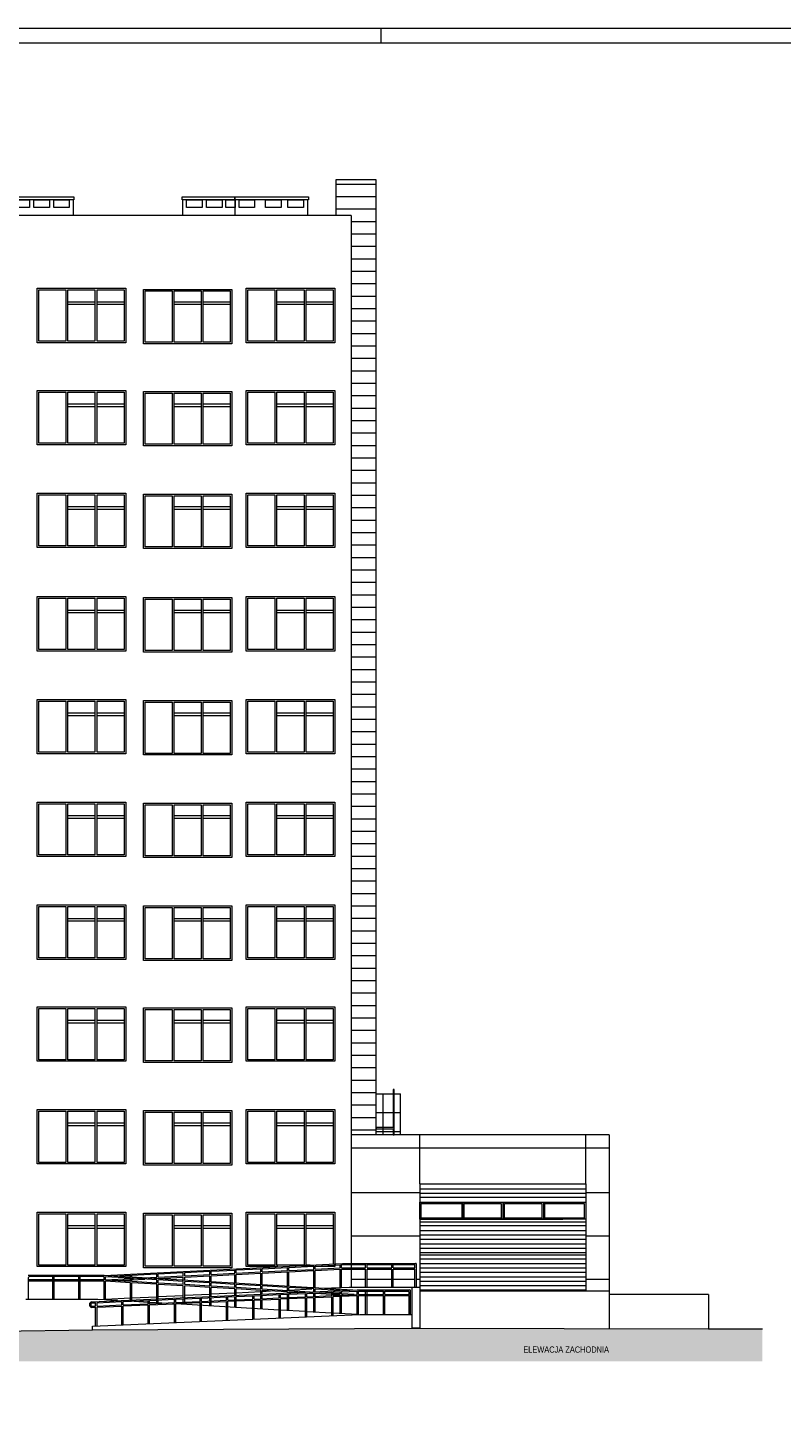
# Paper-space layout 'A-16 INWENTARYZACJA - ELEWACJE' of a CAD drawing. Header units: millimetres. Extents: x 0 to 1100, y 0 to 900.
# Tile 11 of 20: x 447 to 689, y 450 to 900. Entities that reach past the tile are written whole.
import ezdxf
from ezdxf.xclip import XClip

# ---------------------------------------------------------------- set-up
doc = ezdxf.new("R2010")
doc.units = ezdxf.units.MM
doc.header["$MEASUREMENT"] = 0
doc.header["$XCLIPFRAME"] = 0
for name, color, linetype, lineweight in [('A_Arkusz_Nr_pióra__1', 7, 'Continuous', 20), ('A_opis_Nr_pióra__1', 7, 'Continuous', 20), ('A_ściany_Nr_pióra__1', 7, 'Continuous', 20), ('A_ściany_Nr_pióra__2', 8, 'Continuous', 13), ('A_ściany_Nr_pióra__3', 252, 'Continuous', 13)]:
    doc.layers.add(name, color=color, linetype=linetype, lineweight=lineweight)
doc.layers.add('A_Arkusz_Nr_pióra__237', color=7, linetype='Continuous', lineweight=5, true_color=0x343434)
doc.layers.add('A_ściany', color=7, linetype='Continuous')
doc.styles.add('STYL_AUTOMATYCZNY_2', font='ARIALN.TTF')

# ---------------------------------------------------------------- blocks, each defined once
blk = doc.blocks.new('Rysunek_3_3', base_point=(-1601.89, 1777.84))
at = {"layer": 'A_ściany', "linetype": 'Continuous', "lineweight": 13}
h = blk.add_hatch(dxfattribs=at)
h.set_pattern_fill('BONIE_0003', color=8, style=0, pattern_type=2)
h.set_pattern_definition([(0, (-1601.887, 1777.8392), (0, 4), [])])
h.paths.add_polyline_path([(558.38, 851.25), (545.36, 851.25), (545.36, 839.74), (550.38, 839.74), (550.38, 544.25), (558.38, 544.25)])
blk.add_hatch(color=8, dxfattribs=at).paths.add_polyline_path([(330.73, 479.86), (29.9, 479.86), (29.9, 471.44), (682.46, 471.44), (682.46, 481.96), (572.42, 482.14), (467.21, 481.51)])
at = {"layer": 'A_ściany_Nr_pióra__1', "color": 7, "linetype": 'Continuous', "lineweight": 20}
for p, q in [((558.38, 851.25), (545.36, 851.25)), ((545.36, 851.25), (545.36, 839.74)), ((558.38, 544.25), (558.38, 851.25)), ((550.38, 839.74), (81.98, 839.74)), ((550.38, 839.74), (550.38, 502.91)), ((550.38, 786.98), (550.38, 756.98)), ((633.16, 544.25), (550.38, 544.25)), ((633.16, 544.25), (633.16, 481.91)), ((550.38, 502.51), (550.38, 501.47)), ((550.38, 501.07), (550.38, 495.32)), ((541.21, 494.9), (549.67, 495.32)), ((549.67, 495.32), (572.42, 495.32)), ((569.85, 495.32), (569.85, 482.14)), ((572.42, 495.32), (572.42, 482.14)), ((468.96, 491.33), (445.87, 491.33)), ((475.29, 490.96), (468.96, 491.33)), ((469.62, 491.29), (470.95, 491.36)), ((471.42, 491.38), (479.41, 491.79)), ((485.1, 490.38), (479.13, 490.73)), ((479.88, 491.81), (487.91, 492.21)), ((488.37, 492.24), (496.41, 492.64)), ((496.87, 492.66), (504.91, 493.07)), ((505.37, 493.09), (512.93, 493.47)), ((513.39, 493.5), (521.29, 493.89)), ((521.75, 493.92), (524.4, 494.05)), ((528.15, 494.24), (529.85, 494.32)), ((530.31, 494.35), (537.7, 494.72)), ((633.16, 493.95), (572.42, 493.95)), ((665.1, 492.86), (633.16, 492.86)), ((665.1, 492.86), (665.1, 481.91)), ((467.21, 482.68), (553.07, 486.46)), ((489.52, 490.12), (485.57, 490.36)), ((493.54, 489.89), (492.92, 489.92)), ((527.2, 487.91), (494, 489.86)), ((535.65, 487.42), (527.66, 487.89)), ((544.11, 486.92), (536.11, 487.39)), ((552.41, 486.43), (544.57, 486.89)), ((553.07, 486.46), (569.85, 486.46)), ((330.73, 479.86), (467.21, 481.51)), ((467.21, 481.51), (467.21, 482.68)), ((467.21, 481.51), (572.42, 482.14)), ((572.42, 482.14), (569.85, 482.14)), ((572.42, 482.14), (665.1, 481.91)), ((665.1, 481.91), (682.46, 481.91))]:
    blk.add_line(p, q, dxfattribs=at)
at = {"layer": 'A_ściany_Nr_pióra__2', "color": 8, "linetype": 'Continuous', "lineweight": 13}
for p, q in [((461.09, 839.74), (461.09, 844.74)), ((496.29, 839.74), (496.29, 844.74)), ((513.11, 839.74), (513.11, 844.74)), ((536.41, 839.74), (536.41, 844.74)), ((558.38, 557.4), (566.14, 557.4)), ((560.63, 544.25), (560.63, 557.4)), ((566.14, 544.25), (566.14, 557.4)), ((558.38, 551.41), (566.14, 551.41)), ((558.38, 545.33), (566.14, 545.33)), ((572.42, 528.44), (572.42, 544.25)), ((625.66, 528.44), (625.66, 544.25)), ((633.16, 539.9), (550.38, 539.9)), ((572.42, 525.62), (550.38, 525.62)), ((633.16, 525.62), (625.66, 525.62)), ((572.42, 511.66), (550.38, 511.66)), ((633.16, 511.66), (625.66, 511.66)), ((470.95, 499.05), (547.58, 502.91)), ((479.88, 499.1), (487.91, 499.51)), ((487.91, 498.47), (487.91, 499.51)), ((488.37, 499.53), (496.41, 499.94)), ((488.37, 498.49), (488.37, 499.53)), ((496.41, 498.89), (496.41, 499.94)), ((496.87, 499.96), (504.91, 500.36)), ((496.87, 498.92), (496.87, 499.96)), ((504.91, 499.32), (504.91, 500.36)), ((505.37, 500.39), (512.93, 500.77)), ((505.37, 499.34), (505.37, 500.39)), ((505.37, 499.34), (512.93, 499.72)), ((512.93, 499.72), (512.93, 500.77)), ((513.39, 500.79), (521.29, 501.19)), ((513.39, 499.75), (513.39, 500.79)), ((513.39, 499.75), (521.29, 500.15)), ((513.39, 499.35), (521.29, 499.75)), ((521.29, 500.15), (521.29, 501.19)), ((521.29, 496.07), (521.29, 499.75)), ((521.75, 501.21), (529.85, 501.62)), ((521.75, 500.17), (521.75, 501.21)), ((521.75, 500.17), (529.85, 500.58)), ((521.75, 499.77), (529.85, 500.18)), ((521.75, 496.04), (521.75, 499.77)), ((529.85, 500.58), (529.85, 501.62)), ((529.85, 495.56), (529.85, 500.18)), ((530.31, 501.64), (538.32, 502.04)), ((530.31, 500.6), (530.31, 501.64)), ((530.31, 500.6), (538.32, 501)), ((530.31, 500.2), (538.32, 500.61)), ((530.31, 495.54), (530.31, 500.2)), ((538.32, 501), (538.32, 502.04)), ((538.32, 495.07), (538.32, 500.61)), ((538.78, 502.07), (546.78, 502.47)), ((538.78, 501.03), (538.78, 502.07)), ((538.78, 501.03), (546.78, 501.43)), ((538.78, 500.63), (546.78, 501.03)), ((538.78, 495.04), (538.78, 500.63)), ((546.78, 501.43), (546.78, 502.47)), ((546.78, 495.18), (546.78, 501.03)), ((547.24, 502.49), (547.58, 502.51)), ((547.24, 501.45), (547.24, 502.49)), ((547.24, 501.45), (547.58, 501.47)), ((547.24, 501.05), (547.58, 501.07)), ((547.24, 495.2), (547.24, 501.05)), ((547.58, 502.91), (570.98, 502.91)), ((547.58, 502.51), (554.97, 502.51)), ((547.58, 501.47), (554.97, 501.47)), ((547.58, 501.07), (554.97, 501.07)), ((554.97, 501.47), (554.97, 502.51)), ((554.97, 495.31), (554.97, 501.07)), ((555.43, 501.47), (555.43, 502.51)), ((555.43, 502.51), (563.35, 502.51)), ((555.43, 501.47), (563.35, 501.47)), ((555.43, 495.32), (555.43, 501.07)), ((555.43, 501.07), (563.35, 501.07)), ((563.35, 501.47), (563.35, 502.51)), ((563.35, 495.31), (563.35, 501.07)), ((563.82, 501.47), (563.82, 502.51)), ((563.82, 502.51), (570.52, 502.51)), ((563.82, 501.47), (570.82, 501.47)), ((563.82, 495.32), (563.82, 501.07)), ((563.82, 501.07), (570.82, 501.07)), ((570.82, 501.47), (570.82, 502.21)), ((570.82, 495.31), (570.82, 501.07)), ((571.28, 495.32), (571.28, 502.61)), ((470.95, 499.05), (446.53, 499.05)), ((446.69, 491.33), (446.69, 498.35)), ((454.48, 497.61), (446.69, 497.61)), ((454.48, 497.22), (446.69, 497.22)), ((470.71, 498.65), (446.99, 498.65)), ((454.48, 491.33), (454.48, 498.65)), ((454.95, 491.33), (454.95, 498.65)), ((462.83, 497.61), (454.95, 497.61)), ((462.83, 497.22), (454.95, 497.22)), ((462.83, 491.33), (462.83, 498.65)), ((463.29, 491.33), (463.29, 498.65)), ((470.95, 497.61), (463.29, 497.61)), ((470.96, 497.22), (463.29, 497.22)), ((550.91, 494.33), (470.46, 499.05)), ((470.95, 498.64), (470.71, 498.65)), ((470.95, 497.61), (470.95, 498.64)), ((470.95, 497.61), (470.95, 497.61)), ((470.95, 491.22), (470.95, 497.22)), ((479.41, 498.14), (471.42, 498.61)), ((471.42, 497.57), (471.42, 498.61)), ((471.42, 497.64), (479.41, 498.04)), ((479.41, 497.1), (471.42, 497.57)), ((471.42, 491.19), (471.42, 497.16)), ((479.41, 496.69), (471.42, 497.16)), ((474.32, 498.82), (479.41, 499.08)), ((474.45, 497.39), (479.41, 497.64)), ((479.41, 498.52), (479.41, 499.08)), ((479.41, 497.1), (479.41, 498.14)), ((479.41, 491.14), (479.41, 496.69)), ((479.88, 498.5), (479.88, 499.1)), ((479.88, 497.07), (479.88, 498.12)), ((487.91, 497.64), (479.88, 498.12)), ((479.88, 498.06), (480.37, 498.09)), ((479.88, 497.66), (484.01, 497.87)), ((487.91, 496.6), (479.88, 497.07)), ((487.91, 496.19), (479.88, 496.67)), ((479.88, 491.16), (479.88, 496.67)), ((483.87, 498.26), (487.91, 498.47)), ((487.51, 498.05), (487.91, 498.07)), ((487.91, 498.03), (487.91, 498.07)), ((487.91, 496.6), (487.91, 497.64)), ((487.91, 491.52), (487.91, 496.19)), ((488.37, 498.49), (496.41, 498.89)), ((488.37, 498.09), (496.41, 498.5)), ((488.37, 498), (488.37, 498.09)), ((488.37, 496.57), (488.37, 497.62)), ((496.41, 497.14), (488.37, 497.62)), ((496.41, 496.1), (488.37, 496.57)), ((488.37, 491.54), (488.37, 496.17)), ((496.41, 495.69), (488.37, 496.17)), ((496.41, 497.53), (496.41, 498.5)), ((496.41, 496.1), (496.41, 497.14)), ((496.41, 491.9), (496.41, 495.69)), ((496.87, 498.92), (504.91, 499.32)), ((496.87, 498.52), (504.91, 498.92)), ((496.87, 497.5), (496.87, 498.52)), ((496.87, 496.08), (496.87, 497.12)), ((504.91, 496.64), (496.87, 497.12)), ((504.91, 495.6), (496.87, 496.08)), ((496.87, 491.92), (496.87, 495.67)), ((504.91, 495.19), (496.87, 495.67)), ((504.91, 497.03), (504.91, 498.92)), ((504.91, 495.6), (504.91, 496.64)), ((504.91, 492.28), (504.91, 495.19)), ((505.37, 498.95), (512.93, 499.33)), ((505.37, 497), (505.37, 498.95)), ((505.37, 495.58), (505.37, 496.62)), ((512.93, 496.17), (505.37, 496.62)), ((512.93, 495.13), (505.37, 495.58)), ((505.37, 492.3), (505.37, 495.17)), ((512.93, 494.72), (505.37, 495.17)), ((512.93, 496.56), (512.93, 499.33)), ((512.93, 495.13), (512.93, 496.17)), ((513.39, 496.53), (513.39, 499.35)), ((513.39, 495.11), (513.39, 496.15)), ((521.29, 495.68), (513.39, 496.15)), ((521.29, 494.64), (513.39, 495.11)), ((521.29, 494.64), (521.29, 495.68)), ((521.75, 494.61), (521.75, 495.66)), ((529.85, 495.18), (521.75, 495.66)), ((529.85, 494.14), (529.85, 495.18)), ((530.31, 494.11), (530.31, 495.15)), ((538.32, 494.68), (530.31, 495.15)), ((554.97, 497.71), (550.38, 497.71)), ((563.35, 497.71), (555.43, 497.71)), ((570.82, 497.71), (563.82, 497.71)), ((572.42, 497.71), (571.28, 497.71)), ((633.16, 497.71), (625.66, 497.71)), ((467.02, 490.59), (552.25, 494.39)), ((468.69, 490.27), (476.67, 490.63)), ((476.67, 489.55), (476.67, 490.63)), ((477.13, 490.65), (485.1, 491)), ((477.13, 489.57), (477.13, 490.65)), ((479.41, 490.72), (479.41, 490.75)), ((479.88, 490.69), (479.88, 490.77)), ((485.1, 489.93), (485.1, 491)), ((485.57, 491.02), (493.54, 491.38)), ((485.57, 489.95), (485.57, 491.02)), ((487.91, 490.22), (487.91, 491.13)), ((488.37, 490.19), (488.37, 491.15)), ((493.54, 490.3), (493.54, 491.38)), ((494, 491.4), (501.83, 491.74)), ((494, 490.32), (494, 491.4)), ((494, 490.32), (501.83, 490.67)), ((496.41, 490.43), (496.41, 491.5)), ((496.87, 490.45), (496.87, 491.52)), ((501.83, 490.67), (501.83, 491.74)), ((502.29, 491.77), (510.28, 492.12)), ((502.29, 490.69), (502.29, 491.77)), ((502.29, 490.69), (510.28, 491.05)), ((502.29, 490.34), (510.28, 490.7)), ((504.91, 490.81), (504.91, 491.88)), ((505.37, 490.83), (505.37, 491.9)), ((510.28, 491.05), (510.28, 492.12)), ((510.28, 484.58), (510.28, 490.7)), ((510.74, 492.14), (518.74, 492.5)), ((510.74, 491.07), (510.74, 492.14)), ((510.74, 491.07), (518.74, 491.43)), ((510.74, 490.72), (518.74, 491.07)), ((510.74, 484.58), (510.74, 490.72)), ((512.93, 492.64), (512.93, 494.72)), ((512.93, 491.17), (512.93, 492.24)), ((512.93, 488.75), (512.93, 490.82)), ((513.39, 492.66), (513.39, 494.7)), ((521.29, 494.23), (513.39, 494.7)), ((513.39, 491.19), (513.39, 492.26)), ((513.39, 488.72), (513.39, 490.84)), ((518.74, 491.43), (518.74, 492.5)), ((518.74, 484.95), (518.74, 491.07)), ((519.2, 492.52), (527.2, 492.87)), ((519.2, 491.45), (519.2, 492.52)), ((519.2, 491.45), (527.2, 491.8)), ((519.2, 491.09), (527.2, 491.45)), ((519.2, 484.95), (519.2, 491.09)), ((521.29, 493.01), (521.29, 494.23)), ((521.29, 491.54), (521.29, 492.61)), ((521.29, 488.26), (521.29, 491.19)), ((529.85, 494.14), (521.75, 494.61)), ((521.75, 493.03), (521.75, 494.21)), ((529.85, 493.73), (521.75, 494.21)), ((521.75, 491.56), (521.75, 492.63)), ((521.75, 488.23), (521.75, 491.21)), ((527.2, 491.8), (527.2, 492.87)), ((527.2, 485.33), (527.2, 491.45)), ((527.66, 492.89), (535.65, 493.25)), ((527.66, 491.82), (527.66, 492.89)), ((527.66, 491.82), (535.65, 492.18)), ((527.66, 491.47), (535.65, 491.83)), ((527.66, 485.33), (527.66, 491.47)), ((529.85, 493.39), (529.85, 493.73)), ((529.85, 491.92), (529.85, 492.99)), ((529.85, 487.76), (529.85, 491.57)), ((537.12, 493.71), (530.31, 494.11)), ((530.31, 493.41), (530.31, 493.7)), ((533.16, 493.54), (530.31, 493.7)), ((530.31, 491.94), (530.31, 493.01)), ((530.31, 487.73), (530.31, 491.59)), ((535.65, 492.18), (535.65, 493.25)), ((535.65, 485.7), (535.65, 491.83)), ((536.11, 493.27), (544.11, 493.63)), ((536.11, 492.2), (536.11, 493.27)), ((536.11, 492.2), (544.11, 492.55)), ((536.11, 491.85), (544.11, 492.2)), ((536.11, 485.7), (536.11, 491.85)), ((538.32, 493.23), (537, 493.31)), ((538.32, 493.77), (538.32, 494.68)), ((538.32, 492.3), (538.32, 493.23)), ((538.32, 487.26), (538.32, 491.95)), ((538.78, 493.79), (538.78, 494.66)), ((546.78, 494.19), (538.78, 494.66)), ((538.78, 492.32), (538.78, 493.21)), ((544.11, 492.92), (538.78, 493.21)), ((538.78, 487.23), (538.78, 491.97)), ((544.11, 493.3), (540.96, 493.49)), ((544.11, 492.55), (544.11, 493.63)), ((544.11, 486.07), (544.11, 492.2)), ((544.57, 493.65), (552.27, 493.99)), ((544.57, 492.58), (544.57, 493.65)), ((546.78, 493.14), (544.57, 493.27)), ((544.57, 492.58), (552.28, 492.92)), ((546.78, 492.77), (544.57, 492.89)), ((544.57, 492.22), (552.28, 492.57)), ((544.57, 486.07), (544.57, 492.22)), ((546.78, 494.14), (546.78, 494.19)), ((546.78, 493.14), (546.78, 493.75)), ((546.78, 492.67), (546.78, 492.77)), ((546.78, 486.76), (546.78, 492.32)), ((547.24, 494.16), (547.21, 494.16)), ((547.24, 494.16), (547.24, 494.16)), ((547.24, 493.12), (547.24, 493.77)), ((551.34, 492.88), (547.24, 493.12)), ((547.79, 492.72), (547.24, 492.75)), ((547.24, 492.69), (547.24, 492.75)), ((547.24, 486.73), (547.24, 492.34)), ((552.25, 494.39), (569.13, 494.39)), ((552.27, 493.99), (552.28, 493.99)), ((552.28, 492.92), (552.28, 493.99)), ((552.28, 486.44), (552.28, 492.57)), ((552.74, 492.92), (552.74, 493.99)), ((552.74, 493.99), (560.73, 493.99)), ((552.74, 492.92), (554.97, 492.92)), ((552.74, 486.45), (552.74, 492.57)), ((552.74, 492.57), (554.97, 492.57)), ((554.94, 492.57), (560.73, 492.57)), ((554.97, 492.92), (554.97, 493.99)), ((554.97, 492.92), (560.73, 492.92)), ((554.97, 486.44), (554.97, 492.57)), ((555.43, 492.92), (555.43, 493.99)), ((555.43, 486.45), (555.43, 492.57)), ((560.73, 492.92), (560.73, 493.99)), ((560.73, 486.44), (560.73, 492.57)), ((561.19, 492.92), (561.19, 493.99)), ((561.19, 493.99), (568.67, 493.99)), ((561.19, 492.92), (568.97, 492.92)), ((561.19, 486.45), (561.19, 492.57)), ((561.19, 492.57), (568.97, 492.57)), ((568.97, 492.92), (568.97, 493.69)), ((568.97, 486.44), (568.97, 492.57)), ((569.43, 486.45), (569.43, 494.09)), ((467.02, 489.12), (468.23, 489.18)), ((467.02, 488.77), (468.23, 488.83)), ((467.03, 490.2), (468.23, 490.25)), ((468.23, 489.18), (468.23, 490.25)), ((468.23, 482.73), (468.23, 488.83)), ((468.69, 489.2), (468.69, 490.27)), ((468.69, 489.2), (476.67, 489.55)), ((468.69, 488.85), (476.67, 489.2)), ((468.69, 482.73), (468.69, 488.85)), ((476.67, 483.1), (476.67, 489.2)), ((477.13, 489.57), (485.1, 489.93)), ((477.13, 489.22), (485.1, 489.58)), ((477.13, 483.1), (477.13, 489.22)), ((485.1, 483.47), (485.1, 489.58)), ((485.57, 489.95), (493.54, 490.3)), ((485.57, 489.6), (493.54, 489.95)), ((485.57, 483.47), (485.57, 489.6)), ((493.54, 483.84), (493.54, 489.95)), ((494, 489.97), (501.83, 490.32)), ((494, 483.84), (494, 489.97)), ((496.41, 489.72), (496.41, 490.08)), ((496.87, 489.69), (496.87, 490.1)), ((501.83, 484.21), (501.83, 490.32)), ((502.29, 484.21), (502.29, 490.34)), ((504.91, 489.22), (504.91, 490.46)), ((505.37, 489.19), (505.37, 490.48))]:
    blk.add_line(p, q, dxfattribs=at)
at = {"layer": 'A_ściany_Nr_pióra__2', "color": 8, "linetype": 'Continuous', "lineweight": 13, "flags": 128}
for points in [[(461.29, 844.74), (433.99, 844.74), (433.99, 845.74), (461.29, 845.74)], [(441.99, 844.74), (446.99, 844.74), (446.99, 842.34), (441.99, 842.34)], [(448.39, 844.74), (453.39, 844.74), (453.39, 842.34), (448.39, 842.34)], [(454.79, 844.74), (459.79, 844.74), (459.79, 842.34), (454.79, 842.34)], [(512.91, 844.74), (496.09, 844.74), (496.09, 845.74), (512.91, 845.74)], [(497.49, 844.74), (502.49, 844.74), (502.49, 842.34), (497.49, 842.34)], [(503.89, 844.74), (508.89, 844.74), (508.89, 842.34), (503.89, 842.34)], [(510.07, 844.74), (513.11, 844.74), (513.11, 842.34), (510.07, 842.34)], [(536.61, 844.74), (512.91, 844.74), (512.91, 845.74), (536.61, 845.74)], [(514.31, 844.74), (519.31, 844.74), (519.31, 842.34), (514.31, 842.34)], [(522.86, 844.74), (527.86, 844.74), (527.86, 842.34), (522.86, 842.34)], [(530.01, 844.74), (535.01, 844.74), (535.01, 842.34), (530.01, 842.34)], [(558.38, 546.11), (563.83, 546.11), (563.83, 544.25), (564.19, 544.25), (564.19, 558.82), (563.83, 558.82), (563.83, 546.63), (558.38, 546.63)]]:
    blk.add_lwpolyline(points, close=True, dxfattribs=at)
at = {"layer": 'A_ściany_Nr_pióra__2', "color": 8, "linetype": 'Continuous', "lineweight": 13}
for centre, radius, start, end in [((570.52, 502.21), 0.3, 0, 90), ((570.98, 502.61), 0.3, 0, 90), ((446.99, 498.35), 0.3, 90, 180), ((467.2, 489.68), 0.929, 101.686, 258.314), ((568.67, 493.69), 0.3, 0, 90), ((569.13, 494.09), 0.3, 0, 90), ((467.22, 489.66), 0.567, 108.8588, 251.1412)]:
    blk.add_arc(centre, radius, start, end, dxfattribs=at)
at = {"layer": 'A_ściany_Nr_pióra__3', "color": 252, "linetype": 'Continuous', "lineweight": 13}
for p, q in [((449.44, 816.33), (477.94, 816.33)), ((449.44, 798.83), (449.44, 816.33)), ((449.96, 799.36), (449.96, 815.81)), ((449.96, 815.81), (458.68, 815.81)), ((458.68, 815.81), (458.68, 799.36)), ((459.33, 799.36), (459.33, 815.81)), ((459.33, 815.81), (468.04, 815.81)), ((468.04, 815.81), (468.04, 799.36)), ((468.69, 799.36), (468.69, 815.81)), ((468.69, 815.81), (477.41, 815.81)), ((477.41, 815.81), (477.41, 799.36)), ((477.94, 816.33), (477.94, 798.83)), ((483.59, 798.5), (483.59, 816)), ((483.59, 816), (511.96, 816)), ((484.12, 799.03), (484.12, 815.48)), ((484.12, 815.48), (492.79, 815.48)), ((492.79, 815.48), (492.79, 799.03)), ((493.44, 799.03), (493.44, 815.48)), ((493.44, 815.48), (502.11, 815.48)), ((502.11, 815.48), (502.11, 799.03)), ((502.76, 799.03), (502.76, 815.48)), ((502.76, 815.48), (511.44, 815.48)), ((511.44, 815.48), (511.44, 799.03)), ((511.96, 816), (511.96, 798.5)), ((516.6, 816.33), (545.1, 816.33)), ((516.6, 798.83), (516.6, 816.33)), ((517.12, 799.36), (517.12, 815.81)), ((517.12, 815.81), (525.84, 815.81)), ((525.84, 815.81), (525.84, 799.36)), ((526.49, 799.36), (526.49, 815.81)), ((526.49, 815.81), (535.21, 815.81)), ((535.21, 815.81), (535.21, 799.36)), ((535.86, 799.36), (535.86, 815.81)), ((535.86, 815.81), (544.57, 815.81)), ((544.57, 815.81), (544.57, 799.36)), ((545.1, 816.33), (545.1, 798.83)), ((468.04, 811.91), (459.33, 811.91)), ((468.04, 811.11), (459.33, 811.11)), ((477.41, 811.91), (468.69, 811.91)), ((477.41, 811.11), (468.69, 811.11)), ((502.11, 811.91), (493.44, 811.91)), ((502.11, 811.11), (493.44, 811.11)), ((511.44, 811.91), (502.76, 811.91)), ((511.44, 811.11), (502.76, 811.11)), ((535.21, 811.91), (526.49, 811.91)), ((535.21, 811.11), (526.49, 811.11)), ((544.57, 811.91), (535.86, 811.91)), ((544.57, 811.11), (535.86, 811.11)), ((477.94, 798.83), (449.44, 798.83)), ((458.68, 799.36), (449.96, 799.36)), ((468.04, 799.36), (459.33, 799.36)), ((477.41, 799.36), (468.69, 799.36)), ((511.96, 798.5), (483.59, 798.5)), ((492.79, 799.03), (484.12, 799.03)), ((502.11, 799.03), (493.44, 799.03)), ((511.44, 799.03), (502.76, 799.03)), ((545.1, 798.83), (516.6, 798.83)), ((525.84, 799.36), (517.12, 799.36)), ((535.21, 799.36), (526.49, 799.36)), ((544.57, 799.36), (535.86, 799.36)), ((449.44, 783.48), (477.94, 783.48)), ((449.44, 765.98), (449.44, 783.48)), ((477.94, 783.48), (477.94, 765.98)), ((483.59, 765.65), (483.59, 783.15)), ((483.59, 783.15), (511.96, 783.15)), ((511.96, 783.15), (511.96, 765.65)), ((516.6, 783.48), (545.1, 783.48)), ((516.6, 765.98), (516.6, 783.48)), ((545.1, 783.48), (545.1, 765.98)), ((449.96, 766.51), (449.96, 782.96)), ((449.96, 782.96), (458.68, 782.96)), ((458.68, 782.96), (458.68, 766.51)), ((459.33, 766.51), (459.33, 782.96)), ((459.33, 782.96), (468.04, 782.96)), ((468.04, 779.06), (459.33, 779.06)), ((468.04, 782.96), (468.04, 766.51)), ((468.69, 766.51), (468.69, 782.96)), ((468.69, 782.96), (477.41, 782.96)), ((477.41, 779.06), (468.69, 779.06)), ((477.41, 782.96), (477.41, 766.51)), ((484.12, 766.18), (484.12, 782.63)), ((484.12, 782.63), (492.79, 782.63)), ((492.79, 782.63), (492.79, 766.18)), ((493.44, 766.18), (493.44, 782.63)), ((493.44, 782.63), (502.11, 782.63)), ((502.11, 779.06), (493.44, 779.06)), ((502.11, 782.63), (502.11, 766.18)), ((502.76, 766.18), (502.76, 782.63)), ((502.76, 782.63), (511.44, 782.63)), ((511.44, 779.06), (502.76, 779.06)), ((511.44, 782.63), (511.44, 766.18)), ((517.12, 766.51), (517.12, 782.96)), ((517.12, 782.96), (525.84, 782.96)), ((525.84, 782.96), (525.84, 766.51)), ((526.49, 766.51), (526.49, 782.96)), ((526.49, 782.96), (535.21, 782.96)), ((535.21, 779.06), (526.49, 779.06)), ((535.21, 782.96), (535.21, 766.51)), ((535.86, 766.51), (535.86, 782.96)), ((535.86, 782.96), (544.57, 782.96)), ((544.57, 779.06), (535.86, 779.06)), ((544.57, 782.96), (544.57, 766.51)), ((468.04, 778.26), (459.33, 778.26)), ((477.41, 778.26), (468.69, 778.26)), ((502.11, 778.26), (493.44, 778.26)), ((511.44, 778.26), (502.76, 778.26)), ((535.21, 778.26), (526.49, 778.26)), ((544.57, 778.26), (535.86, 778.26)), ((477.94, 765.98), (449.44, 765.98)), ((458.68, 766.51), (449.96, 766.51)), ((468.04, 766.51), (459.33, 766.51)), ((477.41, 766.51), (468.69, 766.51)), ((511.96, 765.65), (483.59, 765.65)), ((492.79, 766.18), (484.12, 766.18)), ((502.11, 766.18), (493.44, 766.18)), ((511.44, 766.18), (502.76, 766.18)), ((545.1, 765.98), (516.6, 765.98)), ((525.84, 766.51), (517.12, 766.51)), ((535.21, 766.51), (526.49, 766.51)), ((544.57, 766.51), (535.86, 766.51)), ((449.44, 750.51), (477.94, 750.51)), ((449.44, 733.01), (449.44, 750.51)), ((449.96, 733.53), (449.96, 749.98)), ((449.96, 749.98), (458.68, 749.98)), ((458.68, 749.98), (458.68, 733.53)), ((459.33, 733.53), (459.33, 749.98)), ((459.33, 749.98), (468.04, 749.98)), ((468.04, 749.98), (468.04, 733.53)), ((468.69, 733.53), (468.69, 749.98)), ((468.69, 749.98), (477.41, 749.98)), ((477.41, 749.98), (477.41, 733.53)), ((477.94, 750.51), (477.94, 733.01)), ((483.59, 732.68), (483.59, 750.18)), ((483.59, 750.18), (511.96, 750.18)), ((484.12, 733.2), (484.12, 749.65)), ((484.12, 749.65), (492.79, 749.65)), ((492.79, 749.65), (492.79, 733.2)), ((493.44, 733.2), (493.44, 749.65)), ((493.44, 749.65), (502.11, 749.65)), ((502.11, 749.65), (502.11, 733.2)), ((502.76, 733.2), (502.76, 749.65)), ((502.76, 749.65), (511.44, 749.65)), ((511.44, 749.65), (511.44, 733.2)), ((511.96, 750.18), (511.96, 732.68)), ((516.6, 750.51), (545.1, 750.51)), ((516.6, 733.01), (516.6, 750.51)), ((517.12, 733.53), (517.12, 749.98)), ((517.12, 749.98), (525.84, 749.98)), ((525.84, 749.98), (525.84, 733.53)), ((526.49, 733.53), (526.49, 749.98)), ((526.49, 749.98), (535.21, 749.98)), ((535.21, 749.98), (535.21, 733.53)), ((535.86, 733.53), (535.86, 749.98)), ((535.86, 749.98), (544.57, 749.98)), ((544.57, 749.98), (544.57, 733.53)), ((545.1, 750.51), (545.1, 733.01)), ((468.04, 746.08), (459.33, 746.08)), ((468.04, 745.28), (459.33, 745.28)), ((477.41, 746.08), (468.69, 746.08)), ((477.41, 745.28), (468.69, 745.28)), ((502.11, 746.08), (493.44, 746.08)), ((502.11, 745.28), (493.44, 745.28)), ((511.44, 746.08), (502.76, 746.08)), ((511.44, 745.28), (502.76, 745.28)), ((535.21, 746.08), (526.49, 746.08)), ((535.21, 745.28), (526.49, 745.28)), ((544.57, 746.08), (535.86, 746.08)), ((544.57, 745.28), (535.86, 745.28)), ((458.68, 733.53), (449.96, 733.53)), ((468.04, 733.53), (459.33, 733.53)), ((477.41, 733.53), (468.69, 733.53)), ((525.84, 733.53), (517.12, 733.53)), ((535.21, 733.53), (526.49, 733.53)), ((544.57, 733.53), (535.86, 733.53)), ((477.94, 733.01), (449.44, 733.01)), ((511.96, 732.68), (483.59, 732.68)), ((492.79, 733.2), (484.12, 733.2)), ((502.11, 733.2), (493.44, 733.2)), ((511.44, 733.2), (502.76, 733.2)), ((545.1, 733.01), (516.6, 733.01)), ((449.44, 717.23), (477.94, 717.23)), ((449.44, 699.73), (449.44, 717.23)), ((449.96, 700.26), (449.96, 716.71)), ((449.96, 716.71), (458.68, 716.71)), ((458.68, 716.71), (458.68, 700.26)), ((459.33, 700.26), (459.33, 716.71)), ((459.33, 716.71), (468.04, 716.71)), ((468.04, 716.71), (468.04, 700.26)), ((468.69, 700.26), (468.69, 716.71)), ((468.69, 716.71), (477.41, 716.71)), ((477.41, 716.71), (477.41, 700.26)), ((477.94, 717.23), (477.94, 699.73)), ((483.59, 699.4), (483.59, 716.9)), ((483.59, 716.9), (511.96, 716.9)), ((484.12, 699.93), (484.12, 716.38)), ((484.12, 716.38), (492.79, 716.38)), ((492.79, 716.38), (492.79, 699.93)), ((493.44, 699.93), (493.44, 716.38)), ((493.44, 716.38), (502.11, 716.38)), ((502.11, 716.38), (502.11, 699.93)), ((502.76, 699.93), (502.76, 716.38)), ((502.76, 716.38), (511.44, 716.38)), ((511.44, 716.38), (511.44, 699.93)), ((511.96, 716.9), (511.96, 699.4)), ((516.6, 717.23), (545.1, 717.23)), ((516.6, 699.73), (516.6, 717.23)), ((517.12, 700.26), (517.12, 716.71)), ((517.12, 716.71), (525.84, 716.71)), ((525.84, 716.71), (525.84, 700.26)), ((526.49, 700.26), (526.49, 716.71)), ((526.49, 716.71), (535.21, 716.71)), ((535.21, 716.71), (535.21, 700.26)), ((535.86, 700.26), (535.86, 716.71)), ((535.86, 716.71), (544.57, 716.71)), ((544.57, 716.71), (544.57, 700.26)), ((545.1, 717.23), (545.1, 699.73)), ((468.04, 712.81), (459.33, 712.81)), ((468.04, 712.01), (459.33, 712.01)), ((477.41, 712.81), (468.69, 712.81)), ((477.41, 712.01), (468.69, 712.01)), ((502.11, 712.81), (493.44, 712.81)), ((502.11, 712.01), (493.44, 712.01)), ((511.44, 712.81), (502.76, 712.81)), ((511.44, 712.01), (502.76, 712.01)), ((535.21, 712.81), (526.49, 712.81)), ((535.21, 712.01), (526.49, 712.01)), ((544.57, 712.81), (535.86, 712.81)), ((544.57, 712.01), (535.86, 712.01)), ((477.94, 699.73), (449.44, 699.73)), ((458.68, 700.26), (449.96, 700.26)), ((468.04, 700.26), (459.33, 700.26)), ((477.41, 700.26), (468.69, 700.26)), ((511.96, 699.4), (483.59, 699.4)), ((492.79, 699.93), (484.12, 699.93)), ((502.11, 699.93), (493.44, 699.93)), ((511.44, 699.93), (502.76, 699.93)), ((545.1, 699.73), (516.6, 699.73)), ((525.84, 700.26), (517.12, 700.26)), ((535.21, 700.26), (526.49, 700.26)), ((544.57, 700.26), (535.86, 700.26)), ((449.44, 684.16), (477.94, 684.16)), ((449.44, 666.66), (449.44, 684.16)), ((477.94, 684.16), (477.94, 666.66)), ((516.6, 684.16), (545.1, 684.16)), ((516.6, 666.66), (516.6, 684.16)), ((545.1, 684.16), (545.1, 666.66)), ((449.96, 667.18), (449.96, 683.63)), ((449.96, 683.63), (458.68, 683.63)), ((458.68, 683.63), (458.68, 667.18)), ((459.33, 667.18), (459.33, 683.63)), ((459.33, 683.63), (468.04, 683.63)), ((468.04, 679.73), (459.33, 679.73)), ((468.04, 683.63), (468.04, 667.18)), ((468.69, 667.18), (468.69, 683.63)), ((468.69, 683.63), (477.41, 683.63)), ((477.41, 679.73), (468.69, 679.73)), ((477.41, 683.63), (477.41, 667.18)), ((483.59, 666.33), (483.59, 683.83)), ((483.59, 683.83), (511.96, 683.83)), ((484.12, 666.85), (484.12, 683.3)), ((484.12, 683.3), (492.79, 683.3)), ((492.79, 683.3), (492.79, 666.85)), ((493.44, 666.85), (493.44, 683.3)), ((493.44, 683.3), (502.11, 683.3)), ((502.11, 679.73), (493.44, 679.73)), ((502.11, 683.3), (502.11, 666.85)), ((502.76, 666.85), (502.76, 683.3)), ((502.76, 683.3), (511.44, 683.3)), ((511.44, 679.73), (502.76, 679.73)), ((511.44, 683.3), (511.44, 666.85)), ((511.96, 683.83), (511.96, 666.33)), ((517.12, 667.18), (517.12, 683.63)), ((517.12, 683.63), (525.84, 683.63)), ((525.84, 683.63), (525.84, 667.18)), ((526.49, 667.18), (526.49, 683.63)), ((526.49, 683.63), (535.21, 683.63)), ((535.21, 679.73), (526.49, 679.73)), ((535.21, 683.63), (535.21, 667.18)), ((535.86, 667.18), (535.86, 683.63)), ((535.86, 683.63), (544.57, 683.63)), ((544.57, 679.73), (535.86, 679.73)), ((544.57, 683.63), (544.57, 667.18)), ((468.04, 678.93), (459.33, 678.93)), ((477.41, 678.93), (468.69, 678.93)), ((502.11, 678.93), (493.44, 678.93)), ((511.44, 678.93), (502.76, 678.93)), ((535.21, 678.93), (526.49, 678.93)), ((544.57, 678.93), (535.86, 678.93)), ((477.94, 666.66), (449.44, 666.66)), ((458.68, 667.18), (449.96, 667.18)), ((468.04, 667.18), (459.33, 667.18)), ((477.41, 667.18), (468.69, 667.18)), ((511.96, 666.33), (483.59, 666.33)), ((492.79, 666.85), (484.12, 666.85)), ((502.11, 666.85), (493.44, 666.85)), ((511.44, 666.85), (502.76, 666.85)), ((545.1, 666.66), (516.6, 666.66)), ((525.84, 667.18), (517.12, 667.18)), ((535.21, 667.18), (526.49, 667.18)), ((544.57, 667.18), (535.86, 667.18)), ((449.44, 651.18), (477.94, 651.18)), ((449.44, 633.68), (449.44, 651.18)), ((449.96, 634.21), (449.96, 650.66)), ((449.96, 650.66), (458.68, 650.66)), ((458.68, 650.66), (458.68, 634.21)), ((459.33, 634.21), (459.33, 650.66)), ((459.33, 650.66), (468.04, 650.66)), ((468.04, 650.66), (468.04, 634.21)), ((468.69, 634.21), (468.69, 650.66)), ((468.69, 650.66), (477.41, 650.66)), ((477.41, 650.66), (477.41, 634.21)), ((477.94, 651.18), (477.94, 633.68)), ((483.59, 633.35), (483.59, 650.85)), ((483.59, 650.85), (511.96, 650.85)), ((484.12, 633.88), (484.12, 650.33)), ((484.12, 650.33), (492.79, 650.33)), ((492.79, 650.33), (492.79, 633.88)), ((493.44, 633.88), (493.44, 650.33)), ((493.44, 650.33), (502.11, 650.33)), ((502.11, 650.33), (502.11, 633.88)), ((502.76, 633.88), (502.76, 650.33)), ((502.76, 650.33), (511.44, 650.33)), ((511.44, 650.33), (511.44, 633.88)), ((511.96, 650.85), (511.96, 633.35)), ((516.6, 651.18), (545.1, 651.18)), ((516.6, 633.68), (516.6, 651.18)), ((517.12, 634.21), (517.12, 650.66)), ((517.12, 650.66), (525.84, 650.66)), ((525.84, 650.66), (525.84, 634.21)), ((526.49, 634.21), (526.49, 650.66)), ((526.49, 650.66), (535.21, 650.66)), ((535.21, 650.66), (535.21, 634.21)), ((535.86, 634.21), (535.86, 650.66)), ((535.86, 650.66), (544.57, 650.66)), ((544.57, 650.66), (544.57, 634.21)), ((545.1, 651.18), (545.1, 633.68)), ((468.04, 646.76), (459.33, 646.76)), ((468.04, 645.96), (459.33, 645.96)), ((477.41, 646.76), (468.69, 646.76)), ((477.41, 645.96), (468.69, 645.96)), ((502.11, 646.76), (493.44, 646.76)), ((502.11, 645.96), (493.44, 645.96)), ((511.44, 646.76), (502.76, 646.76)), ((511.44, 645.96), (502.76, 645.96)), ((535.21, 646.76), (526.49, 646.76)), ((535.21, 645.96), (526.49, 645.96)), ((544.57, 646.76), (535.86, 646.76)), ((544.57, 645.96), (535.86, 645.96)), ((477.94, 633.68), (449.44, 633.68)), ((458.68, 634.21), (449.96, 634.21)), ((468.04, 634.21), (459.33, 634.21)), ((477.41, 634.21), (468.69, 634.21)), ((511.96, 633.35), (483.59, 633.35)), ((492.79, 633.88), (484.12, 633.88)), ((502.11, 633.88), (493.44, 633.88)), ((511.44, 633.88), (502.76, 633.88)), ((545.1, 633.68), (516.6, 633.68)), ((525.84, 634.21), (517.12, 634.21)), ((535.21, 634.21), (526.49, 634.21)), ((544.57, 634.21), (535.86, 634.21)), ((449.44, 618.13), (477.94, 618.13)), ((449.44, 600.63), (449.44, 618.13)), ((449.96, 601.16), (449.96, 617.61)), ((449.96, 617.61), (458.68, 617.61)), ((458.68, 617.61), (458.68, 601.16)), ((459.33, 601.16), (459.33, 617.61)), ((459.33, 617.61), (468.04, 617.61)), ((468.04, 617.61), (468.04, 601.16)), ((468.69, 601.16), (468.69, 617.61)), ((468.69, 617.61), (477.41, 617.61)), ((477.41, 617.61), (477.41, 601.16)), ((477.94, 618.13), (477.94, 600.63)), ((483.59, 600.3), (483.59, 617.8)), ((483.59, 617.8), (511.96, 617.8)), ((484.12, 600.83), (484.12, 617.28)), ((484.12, 617.28), (492.79, 617.28)), ((492.79, 617.28), (492.79, 600.83)), ((493.44, 600.83), (493.44, 617.28)), ((493.44, 617.28), (502.11, 617.28)), ((502.11, 617.28), (502.11, 600.83)), ((502.76, 600.83), (502.76, 617.28)), ((502.76, 617.28), (511.44, 617.28)), ((511.44, 617.28), (511.44, 600.83)), ((511.96, 617.8), (511.96, 600.3)), ((516.6, 618.13), (545.1, 618.13)), ((516.6, 600.63), (516.6, 618.13)), ((517.12, 601.16), (517.12, 617.61)), ((517.12, 617.61), (525.84, 617.61)), ((525.84, 617.61), (525.84, 601.16)), ((526.49, 601.16), (526.49, 617.61)), ((526.49, 617.61), (535.21, 617.61)), ((535.21, 617.61), (535.21, 601.16)), ((535.86, 601.16), (535.86, 617.61)), ((535.86, 617.61), (544.57, 617.61)), ((544.57, 617.61), (544.57, 601.16)), ((545.1, 618.13), (545.1, 600.63)), ((468.04, 613.71), (459.33, 613.71)), ((468.04, 612.91), (459.33, 612.91)), ((477.41, 613.71), (468.69, 613.71)), ((477.41, 612.91), (468.69, 612.91)), ((502.11, 613.71), (493.44, 613.71)), ((502.11, 612.91), (493.44, 612.91)), ((511.44, 613.71), (502.76, 613.71)), ((511.44, 612.91), (502.76, 612.91)), ((535.21, 613.71), (526.49, 613.71)), ((535.21, 612.91), (526.49, 612.91)), ((544.57, 613.71), (535.86, 613.71)), ((544.57, 612.91), (535.86, 612.91)), ((477.94, 600.63), (449.44, 600.63)), ((458.68, 601.16), (449.96, 601.16)), ((468.04, 601.16), (459.33, 601.16)), ((477.41, 601.16), (468.69, 601.16)), ((511.96, 600.3), (483.59, 600.3)), ((492.79, 600.83), (484.12, 600.83)), ((502.11, 600.83), (493.44, 600.83)), ((511.44, 600.83), (502.76, 600.83)), ((545.1, 600.63), (516.6, 600.63)), ((525.84, 601.16), (517.12, 601.16)), ((535.21, 601.16), (526.49, 601.16)), ((544.57, 601.16), (535.86, 601.16)), ((449.44, 585.36), (477.94, 585.36)), ((449.44, 567.86), (449.44, 585.36)), ((477.94, 585.36), (477.94, 567.86)), ((483.59, 567.53), (483.59, 585.03)), ((483.59, 585.03), (511.96, 585.03)), ((511.96, 585.03), (511.96, 567.53)), ((516.6, 585.36), (545.1, 585.36)), ((516.6, 567.86), (516.6, 585.36)), ((545.1, 585.36), (545.1, 567.86)), ((449.96, 568.38), (449.96, 584.83)), ((449.96, 584.83), (458.68, 584.83)), ((458.68, 584.83), (458.68, 568.38)), ((459.33, 568.38), (459.33, 584.83)), ((459.33, 584.83), (468.04, 584.83)), ((468.04, 580.93), (459.33, 580.93)), ((468.04, 584.83), (468.04, 568.38)), ((468.69, 568.38), (468.69, 584.83)), ((468.69, 584.83), (477.41, 584.83)), ((477.41, 580.93), (468.69, 580.93)), ((477.41, 584.83), (477.41, 568.38)), ((484.12, 568.05), (484.12, 584.5)), ((484.12, 584.5), (492.79, 584.5)), ((492.79, 584.5), (492.79, 568.05)), ((493.44, 568.05), (493.44, 584.5)), ((493.44, 584.5), (502.11, 584.5)), ((502.11, 580.93), (493.44, 580.93)), ((502.11, 584.5), (502.11, 568.05)), ((502.76, 568.05), (502.76, 584.5)), ((502.76, 584.5), (511.44, 584.5)), ((511.44, 580.93), (502.76, 580.93)), ((511.44, 584.5), (511.44, 568.05)), ((517.12, 568.38), (517.12, 584.83)), ((517.12, 584.83), (525.84, 584.83)), ((525.84, 584.83), (525.84, 568.38)), ((526.49, 568.38), (526.49, 584.83)), ((526.49, 584.83), (535.21, 584.83)), ((535.21, 580.93), (526.49, 580.93)), ((535.21, 584.83), (535.21, 568.38)), ((535.86, 568.38), (535.86, 584.83)), ((535.86, 584.83), (544.57, 584.83)), ((544.57, 580.93), (535.86, 580.93)), ((544.57, 584.83), (544.57, 568.38)), ((468.04, 580.13), (459.33, 580.13)), ((477.41, 580.13), (468.69, 580.13)), ((502.11, 580.13), (493.44, 580.13)), ((511.44, 580.13), (502.76, 580.13)), ((535.21, 580.13), (526.49, 580.13)), ((544.57, 580.13), (535.86, 580.13)), ((477.94, 567.86), (449.44, 567.86)), ((458.68, 568.38), (449.96, 568.38)), ((468.04, 568.38), (459.33, 568.38)), ((477.41, 568.38), (468.69, 568.38)), ((511.96, 567.53), (483.59, 567.53)), ((492.79, 568.05), (484.12, 568.05)), ((502.11, 568.05), (493.44, 568.05)), ((511.44, 568.05), (502.76, 568.05)), ((545.1, 567.86), (516.6, 567.86)), ((525.84, 568.38), (517.12, 568.38)), ((535.21, 568.38), (526.49, 568.38)), ((544.57, 568.38), (535.86, 568.38)), ((449.44, 552.36), (477.94, 552.36)), ((449.44, 534.86), (449.44, 552.36)), ((449.96, 535.38), (449.96, 551.83)), ((449.96, 551.83), (458.68, 551.83)), ((458.68, 551.83), (458.68, 535.38)), ((459.33, 535.38), (459.33, 551.83)), ((459.33, 551.83), (468.04, 551.83)), ((468.04, 551.83), (468.04, 535.38)), ((468.69, 535.38), (468.69, 551.83)), ((468.69, 551.83), (477.41, 551.83)), ((477.41, 551.83), (477.41, 535.38)), ((477.94, 552.36), (477.94, 534.86)), ((483.59, 534.53), (483.59, 552.03)), ((483.59, 552.03), (511.96, 552.03)), ((484.12, 535.05), (484.12, 551.5)), ((484.12, 551.5), (492.79, 551.5)), ((492.79, 551.5), (492.79, 535.05)), ((493.44, 535.05), (493.44, 551.5)), ((493.44, 551.5), (502.11, 551.5)), ((502.11, 551.5), (502.11, 535.05)), ((502.76, 535.05), (502.76, 551.5)), ((502.76, 551.5), (511.44, 551.5)), ((511.44, 551.5), (511.44, 535.05)), ((511.96, 552.03), (511.96, 534.53)), ((516.6, 552.36), (545.1, 552.36)), ((516.6, 534.86), (516.6, 552.36)), ((517.12, 535.38), (517.12, 551.83)), ((517.12, 551.83), (525.84, 551.83)), ((525.84, 551.83), (525.84, 535.38)), ((526.49, 535.38), (526.49, 551.83)), ((526.49, 551.83), (535.21, 551.83)), ((535.21, 551.83), (535.21, 535.38)), ((535.86, 535.38), (535.86, 551.83)), ((535.86, 551.83), (544.57, 551.83)), ((544.57, 551.83), (544.57, 535.38)), ((545.1, 552.36), (545.1, 534.86)), ((468.04, 547.93), (459.33, 547.93)), ((468.04, 547.13), (459.33, 547.13)), ((477.41, 547.93), (468.69, 547.93)), ((477.41, 547.13), (468.69, 547.13)), ((502.11, 547.93), (493.44, 547.93)), ((502.11, 547.13), (493.44, 547.13)), ((511.44, 547.93), (502.76, 547.93)), ((511.44, 547.13), (502.76, 547.13)), ((535.21, 547.93), (526.49, 547.93)), ((535.21, 547.13), (526.49, 547.13)), ((544.57, 547.93), (535.86, 547.93)), ((544.57, 547.13), (535.86, 547.13)), ((477.94, 534.86), (449.44, 534.86)), ((458.68, 535.38), (449.96, 535.38)), ((468.04, 535.38), (459.33, 535.38)), ((477.41, 535.38), (468.69, 535.38)), ((511.96, 534.53), (483.59, 534.53)), ((492.79, 535.05), (484.12, 535.05)), ((502.11, 535.05), (493.44, 535.05)), ((511.44, 535.05), (502.76, 535.05)), ((545.1, 534.86), (516.6, 534.86)), ((525.84, 535.38), (517.12, 535.38)), ((535.21, 535.38), (526.49, 535.38)), ((544.57, 535.38), (535.86, 535.38)), ((572.42, 528.44), (625.66, 528.44)), ((572.42, 528.44), (572.42, 493.95)), ((572.42, 526.88), (625.66, 526.88)), ((625.66, 528.44), (625.66, 493.95)), ((572.42, 525.51), (625.66, 525.51)), ((572.42, 524.15), (625.66, 524.15)), ((572.42, 522.58), (618.33, 522.58)), ((449.44, 519.36), (477.94, 519.36)), ((449.44, 501.86), (449.44, 519.36)), ((449.96, 502.38), (449.96, 518.83)), ((449.96, 518.83), (458.68, 518.83)), ((458.68, 518.83), (458.68, 502.38)), ((459.33, 502.38), (459.33, 518.83)), ((459.33, 518.83), (468.04, 518.83)), ((468.04, 518.83), (468.04, 502.38)), ((468.69, 502.38), (468.69, 518.83)), ((468.69, 518.83), (477.41, 518.83)), ((477.41, 518.83), (477.41, 502.38)), ((477.94, 519.36), (477.94, 501.86)), ((483.59, 501.53), (483.59, 519.03)), ((483.59, 519.03), (511.96, 519.03)), ((484.12, 502.05), (484.12, 518.5)), ((484.12, 518.5), (492.79, 518.5)), ((492.79, 518.5), (492.79, 502.05)), ((493.44, 502.05), (493.44, 518.5)), ((493.44, 518.5), (502.11, 518.5)), ((502.11, 518.5), (502.11, 502.05)), ((502.76, 502.05), (502.76, 518.5)), ((502.76, 518.5), (511.44, 518.5)), ((511.44, 518.5), (511.44, 502.05)), ((511.96, 519.03), (511.96, 501.53)), ((516.6, 519.36), (545.1, 519.36)), ((516.6, 501.86), (516.6, 519.36)), ((517.12, 502.38), (517.12, 518.83)), ((517.12, 518.83), (525.84, 518.83)), ((525.84, 518.83), (525.84, 502.38)), ((526.49, 502.38), (526.49, 518.83)), ((526.49, 518.83), (535.21, 518.83)), ((535.21, 518.83), (535.21, 502.38)), ((535.86, 502.38), (535.86, 518.83)), ((535.86, 518.83), (544.57, 518.83)), ((544.57, 518.83), (544.57, 502.75)), ((545.1, 519.36), (545.1, 502.78)), ((468.04, 514.93), (459.33, 514.93)), ((468.04, 514.13), (459.33, 514.13)), ((477.41, 514.93), (468.69, 514.93)), ((477.41, 514.13), (468.69, 514.13)), ((502.11, 514.93), (493.44, 514.93)), ((502.11, 514.13), (493.44, 514.13)), ((511.44, 514.93), (502.76, 514.93)), ((511.44, 514.13), (502.76, 514.13)), ((535.21, 514.93), (526.49, 514.93)), ((535.21, 514.13), (526.49, 514.13)), ((544.57, 514.93), (535.86, 514.93)), ((544.57, 514.13), (535.86, 514.13)), ((572.42, 517.1), (618.33, 517.1)), ((572.42, 516.3), (625.66, 516.3)), ((572.42, 515.04), (625.66, 515.04)), ((572.42, 513.47), (625.66, 513.47)), ((572.42, 512.11), (625.66, 512.11)), ((572.42, 510.75), (625.66, 510.75)), ((572.42, 509.18), (625.66, 509.18)), ((572.42, 507.82), (625.66, 507.82)), ((572.42, 506.45), (625.66, 506.45)), ((572.42, 505.66), (625.66, 505.66)), ((572.42, 504.4), (625.66, 504.4)), ((477.94, 501.86), (449.44, 501.86)), ((458.68, 502.38), (449.96, 502.38)), ((468.04, 502.38), (459.33, 502.38)), ((477.41, 502.38), (468.69, 502.38)), ((511.96, 501.53), (483.59, 501.53)), ((492.79, 502.05), (484.12, 502.05)), ((502.11, 502.05), (493.44, 502.05)), ((511.44, 502.05), (502.76, 502.05)), ((526.76, 501.86), (516.6, 501.86)), ((525.84, 502.38), (517.12, 502.38)), ((535.21, 502.38), (526.49, 502.38)), ((538.32, 501.86), (534.64, 501.86)), ((537.19, 502.38), (535.86, 502.38)), ((545.1, 501.86), (538.78, 501.86)), ((545.1, 502.38), (545.1, 501.86)), ((572.42, 502.83), (625.66, 502.83)), ((572.42, 501.47), (625.66, 501.47)), ((572.42, 500.1), (625.66, 500.1)), ((572.42, 498.54), (625.66, 498.54)), ((572.42, 497.17), (625.66, 497.17)), ((572.42, 495.81), (625.66, 495.81)), ((572.42, 494.44), (625.66, 494.44))]:
    blk.add_line(p, q, dxfattribs=at)
at = {"layer": 'A_ściany_Nr_pióra__3', "color": 252, "linetype": 'Continuous', "lineweight": 13, "flags": 128}
for points in [[(586.2, 522.58), (586.2, 517.1), (572.42, 517.1), (572.42, 522.58)], [(585.83, 522.21), (585.83, 517.47), (572.79, 517.47), (572.79, 522.21)], [(599.19, 522.58), (599.19, 517.1), (586.2, 517.1), (586.2, 522.58)], [(598.55, 522.21), (598.55, 517.47), (586.58, 517.47), (586.58, 522.21)], [(612.17, 522.58), (612.17, 517.1), (599.19, 517.1), (599.19, 522.58)], [(611.54, 522.21), (611.54, 517.47), (599.56, 517.47), (599.56, 522.21)], [(625.66, 522.58), (625.66, 517.1), (612.17, 517.1), (612.17, 522.58)], [(625.16, 522.21), (625.16, 517.47), (612.55, 517.47), (612.55, 522.21)]]:
    blk.add_lwpolyline(points, close=True, dxfattribs=at)
at = {"layer": 'A_opis_Nr_pióra__1', "color": 7, "linetype": 'Continuous', "lineweight": 20, "insert": (633.16, 474.18), "char_height": 2, "attachment_point": 9, "style": 'STYL_AUTOMATYCZNY_2'}
blk.add_mtext('\\A1;{\\pqr;\\fArial Narrow|b0|i0|c238|p0;\\W1.000000;ELEWACJA ZACHODNIA}', dxfattribs=at)

psp = doc.layouts.new('A-16 INWENTARYZACJA - ELEWACJE')

# ---------------------------------------------------------------- linework, layer by layer
at = {"layer": 'A_Arkusz_Nr_pióra__1', "color": 7, "linetype": 'Continuous', "lineweight": 20}
psp.add_line((1095.1, 895.1), (29.9, 895.1), dxfattribs=at)
at = {"layer": 'A_Arkusz_Nr_pióra__1', "color": 7, "linetype": 'Continuous', "lineweight": 20, "flags": 128}
psp.add_lwpolyline([(0, 900), (1100, 900), (1100, 0), (0, 0)], close=True, dxfattribs=at)
at = {"layer": 'A_Arkusz_Nr_pióra__237', "color": 250, "linetype": 'Continuous', "lineweight": 5, "true_color": 0x343434}
psp.add_line((560, 895.1), (560, 900), dxfattribs=at)

# ---------------------------------------------------------------- block references
at = {"color": 37, "linetype": 'Continuous', "lineweight": 5, "true_color": 0x656532}
ref = psp.add_blockref('Rysunek_3_3', (-1601.89, 1777.84), dxfattribs=at)
XClip(ref).set_block_clipping_path([(29.8999421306, 457.8477538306), (682.4559103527, 876.9330619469)])

doc.saveas('drawing.dxf')
